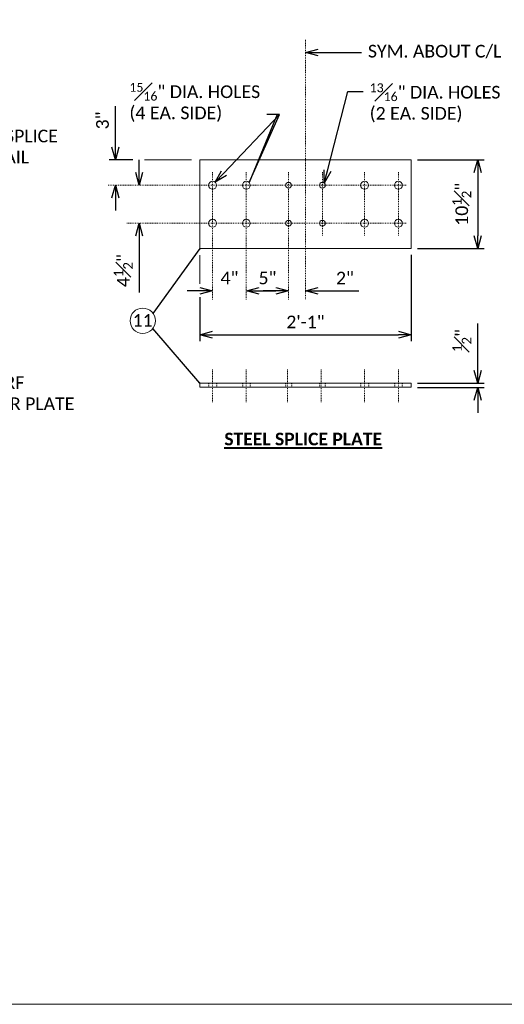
# Model space of a CAD drawing. Extents: x -5974 to 351486, y -5119268 to 204.
# Tile 2 of 9: x -1207 to -1150, y -2423 to -2306. Entities that reach past the tile are written whole.
import ezdxf
from ezdxf import colors
from ezdxf.entities.mleader import LeaderData, LeaderLine
from ezdxf.math import Vec2, Vec3

# ---------------------------------------------------------------- set-up
doc = ezdxf.new("R2010")
doc.units = 0
doc.header["$MEASUREMENT"] = 0
doc.linetypes.add('Wisdot2', pattern=[0.125, 0.0625, -0.0625])
doc.linetypes.add('Wisdot4', pattern=[0.28125, 0.125, -0.0625, 0.03125, -0.0625])
for name, color, linetype, lineweight in [('B_ANNO_DIM', 7, 'Continuous', 18), ('B_ANNO_TEXT_TITLE', 7, 'Continuous', 40), ('B_CNTR', 1, 'Wisdot4', 18), ('B_DETAIL_HIDDEN', 7, 'Wisdot2', 25), ('B_STEEL', 92, 'Continuous', 18)]:
    doc.layers.add(name, color=color, linetype=linetype, lineweight=lineweight)
doc.layers.add('B_ANNO_NOPLOT', color=47, linetype='Continuous', lineweight=18, plot=False)
doc.styles.add('Annotative', font='calibri.ttf', dxfattribs={"height": 0.0625})
doc.styles.get("Standard").update_dxf_attribs({"font": 'calibri.ttf'})
doc.styles.add('Subtitle', font='calibrib.ttf', dxfattribs={"height": 0.0625})
doc.dimstyles.new('Annotative', dxfattribs={"dimscale": 0, "dimtxt": 0.0625, "dimasz": 0.0625, "dimexe": 0.03125, "dimexo": 0.03125, "dimgap": 0.03125, "dimtad": 1, "dimdec": 4, "dimzin": 3, "dimdsep": 46, "dimlunit": 4, "dimtxsty": 'Standard', "dimblk": 'OPEN30', "dimcen": 0.03125, "dimaunit": 1, "dimadec": 0, "dimazin": 3, "dimtfac": 0.75, "dimtdec": 4, "dimtofl": 0, "dimtmove": 0, "dimatfit": 3, "dimldrblk": 'OPEN30', "dimfxl": 1, "dimtfill": 1, "dimfrac": 1, "dimtolj": 1, "dimtzin": 0, "dimarcsym": 0})

# ---------------------------------------------------------------- blocks, each defined once
blk = doc.blocks.new('_Open30')
at = {"color": 0, "linetype": 'ByBlock', "lineweight": -2}
for p, q in [((-1, 0.268), (0, 0)), ((0, 0), (-1, -0.268)), ((0, 0), (-1, 0))]:
    blk.add_line(p, q, dxfattribs=at)
blk = doc.blocks.new('*D122')
at = {"layer": 'B_ANNO_DIM', "color": 0, "lineweight": -2, "transparency": 16777216}
for p, q in [((165.98, 75.03), (165.98, 80.59)), ((158.84, 73.53), (166.73, 73.53)), ((158.84, 73.02), (166.73, 73.02)), ((165.98, 71.52), (165.98, 70.02))]:
    blk.add_line(p, q, dxfattribs=at)
at = {"layer": 'Defpoints', "color": 0, "transparency": 16777216}
for p in [(158.09, 73.53), (165.98, 73.53), (158.09, 73.02)]:
    blk.add_point(p, dxfattribs=at)
at = {"layer": 'B_ANNO_DIM', "color": 0, "lineweight": -2, "transparency": 16777216, "xscale": 1.5, "yscale": 1.5, "zscale": 1.5}
for p, rotation in [((165.98, 73.53), 270), ((165.98, 73.02), 90)]:
    blk.add_blockref('_Open30', p, dxfattribs=dict(at, rotation=rotation))
at = {"layer": 'B_ANNO_DIM', "color": 0, "transparency": 16777216, "insert": (164.1, 78.56), "char_height": 1.5, "attachment_point": 5, "rotation": 90, "bg_fill": 3, "box_fill_scale": 1.25, "bg_fill_color": 256, "bg_fill_true_color": 13158600, "bg_fill_transparency": 0}
blk.add_mtext('\\A1;{\\H0.75x;\\S1#2;}"', dxfattribs=at)
blk = doc.blocks.new('*D98')
at = {"layer": 'B_ANNO_DIM', "color": 0, "lineweight": -2, "transparency": 16777216}
for p, q in [((158.84, 99.94), (166.73, 99.94)), ((165.98, 98.44), (165.98, 90.94)), ((158.84, 89.44), (166.73, 89.44))]:
    blk.add_line(p, q, dxfattribs=at)
at = {"layer": 'Defpoints', "color": 0, "transparency": 16777216}
for p in [(158.09, 99.94), (158.09, 89.44), (165.98, 89.44)]:
    blk.add_point(p, dxfattribs=at)
at = {"layer": 'B_ANNO_DIM', "color": 0, "lineweight": -2, "transparency": 16777216, "xscale": 1.5, "yscale": 1.5, "zscale": 1.5}
for p, rotation in [((165.98, 99.94), 90), ((165.98, 89.44), 270)]:
    blk.add_blockref('_Open30', p, dxfattribs=dict(at, rotation=rotation))
at = {"layer": 'B_ANNO_DIM', "color": 0, "transparency": 16777216, "insert": (164.09, 94.69), "char_height": 1.5, "attachment_point": 5, "rotation": 90, "bg_fill": 3, "box_fill_scale": 1.25, "bg_fill_color": 256, "bg_fill_true_color": 13158600, "bg_fill_transparency": 0}
blk.add_mtext('\\A1;10{\\H0.75x;\\S1#2;}"', dxfattribs=at)
blk = doc.blocks.new('*D99')
at = {"layer": 'B_ANNO_DIM', "color": 0, "lineweight": -2, "transparency": 16777216}
for p, q in [((123.08, 101.44), (123.08, 106.29)), ((125.15, 99.94), (122.33, 99.94)), ((123.08, 95.44), (123.08, 93.94))]:
    blk.add_line(p, q, dxfattribs=at)
at = {"layer": 'Defpoints', "color": 0, "transparency": 16777216}
for p in [(125.9, 99.94), (123.08, 96.94), (123.08, 96.94)]:
    blk.add_point(p, dxfattribs=at)
at = {"layer": 'B_ANNO_DIM', "color": 0, "lineweight": -2, "transparency": 16777216, "xscale": 1.5, "yscale": 1.5, "zscale": 1.5}
for p, rotation in [((123.08, 99.94), 270), ((123.08, 96.94), 90)]:
    blk.add_blockref('_Open30', p, dxfattribs=dict(at, rotation=rotation))
at = {"layer": 'B_ANNO_DIM', "color": 0, "transparency": 16777216, "insert": (121.56, 104.61), "char_height": 1.5, "attachment_point": 5, "rotation": 90, "bg_fill": 3, "box_fill_scale": 1.25, "bg_fill_color": 256, "bg_fill_true_color": 13158600, "bg_fill_transparency": 0}
blk.add_mtext('\\A1;3"', dxfattribs=at)
blk = doc.blocks.new('*D100')
at = {"layer": 'B_ANNO_DIM', "color": 0, "lineweight": -2, "transparency": 16777216}
for p, q in [((125.9, 98.44), (125.9, 99.94)), ((125.9, 90.94), (125.9, 84.24))]:
    blk.add_line(p, q, dxfattribs=at)
at = {"layer": 'Defpoints', "color": 0, "transparency": 16777216}
for p in [(125.9, 96.94), (125.9, 92.44), (125.9, 92.44)]:
    blk.add_point(p, dxfattribs=at)
at = {"layer": 'B_ANNO_DIM', "color": 0, "lineweight": -2, "transparency": 16777216, "xscale": 1.5, "yscale": 1.5, "zscale": 1.5}
for p, rotation in [((125.9, 96.94), 270), ((125.9, 92.44), 90)]:
    blk.add_blockref('_Open30', p, dxfattribs=dict(at, rotation=rotation))
at = {"layer": 'B_ANNO_DIM', "color": 0, "transparency": 16777216, "insert": (124.01, 86.84), "char_height": 1.5, "attachment_point": 5, "rotation": 90, "bg_fill": 3, "box_fill_scale": 1.25, "bg_fill_color": 256, "bg_fill_true_color": 13158600, "bg_fill_transparency": 0}
blk.add_mtext('\\A1;4{\\H0.75x;\\S1#2;}"', dxfattribs=at)
blk = doc.blocks.new('*D101')
at = {"layer": 'B_ANNO_DIM', "color": 0, "lineweight": -2, "transparency": 16777216}
for p, q in [((158.09, 88.69), (158.09, 78.5)), ((133.09, 83.69), (133.09, 78.5)), ((134.59, 79.25), (156.59, 79.25))]:
    blk.add_line(p, q, dxfattribs=at)
at = {"layer": 'Defpoints', "color": 0, "transparency": 16777216}
for p in [(158.09, 89.44), (133.09, 84.44), (158.09, 79.25)]:
    blk.add_point(p, dxfattribs=at)
at = {"layer": 'B_ANNO_DIM', "color": 0, "lineweight": -2, "transparency": 16777216, "xscale": 1.5, "yscale": 1.5, "zscale": 1.5, "rotation": 180}
blk.add_blockref('_Open30', (133.09, 79.25), dxfattribs=at)
at = {"layer": 'B_ANNO_DIM', "color": 0, "lineweight": -2, "transparency": 16777216, "xscale": 1.5, "yscale": 1.5, "zscale": 1.5}
blk.add_blockref('_Open30', (158.09, 79.25), dxfattribs=at)
at = {"layer": 'B_ANNO_DIM', "color": 0, "transparency": 16777216, "insert": (145.59, 80.76), "char_height": 1.5, "attachment_point": 5, "bg_fill": 3, "box_fill_scale": 1.25, "bg_fill_color": 256, "bg_fill_true_color": 13158600, "bg_fill_transparency": 0}
blk.add_mtext('\\A1;2\'-1"', dxfattribs=at)
blk = doc.blocks.new('*D102')
at = {"layer": 'B_ANNO_DIM', "color": 0, "lineweight": -2, "transparency": 16777216}
for p, q in [((133.09, 84.44), (131.59, 84.44)), ((140.09, 84.44), (141.59, 84.44))]:
    blk.add_line(p, q, dxfattribs=at)
at = {"layer": 'B_ANNO_DIM', "color": 0, "lineweight": -2, "transparency": 16777216, "xscale": 1.5, "yscale": 1.5, "zscale": 1.5}
blk.add_blockref('_Open30', (134.59, 84.44), dxfattribs=at)
at = {"layer": 'B_ANNO_DIM', "color": 0, "lineweight": -2, "transparency": 16777216, "xscale": 1.5, "yscale": 1.5, "zscale": 1.5, "rotation": 180}
blk.add_blockref('_Open30', (138.59, 84.44), dxfattribs=at)
at = {"layer": 'B_ANNO_DIM', "color": 0, "transparency": 16777216, "insert": (136.59, 85.95), "char_height": 1.5, "attachment_point": 5, "bg_fill": 3, "box_fill_scale": 1.25, "bg_fill_color": 256, "bg_fill_true_color": 13158600, "bg_fill_transparency": 0}
blk.add_mtext('\\A1;4"', dxfattribs=at)
at = {"layer": 'Defpoints', "color": 0, "transparency": 16777216}
for p in [(134.59, 84.44), (138.59, 84.44), (138.59, 84.44)]:
    blk.add_point(p, dxfattribs=at)
blk = doc.blocks.new('*D103')
at = {"layer": 'B_ANNO_DIM', "color": 0, "lineweight": -2, "transparency": 16777216}
blk.add_line((140.09, 84.44), (142.09, 84.44), dxfattribs=at)
at = {"layer": 'Defpoints', "color": 0, "transparency": 16777216}
for p in [(138.59, 84.44), (143.59, 84.44), (143.59, 84.44)]:
    blk.add_point(p, dxfattribs=at)
at = {"layer": 'B_ANNO_DIM', "color": 0, "lineweight": -2, "transparency": 16777216, "xscale": 1.5, "yscale": 1.5, "zscale": 1.5, "rotation": 180}
blk.add_blockref('_Open30', (138.59, 84.44), dxfattribs=at)
at = {"layer": 'B_ANNO_DIM', "color": 0, "lineweight": -2, "transparency": 16777216, "xscale": 1.5, "yscale": 1.5, "zscale": 1.5}
blk.add_blockref('_Open30', (143.59, 84.44), dxfattribs=at)
at = {"layer": 'B_ANNO_DIM', "color": 0, "transparency": 16777216, "insert": (141.09, 85.96), "char_height": 1.5, "attachment_point": 5, "bg_fill": 3, "box_fill_scale": 1.25, "bg_fill_color": 256, "bg_fill_true_color": 13158600, "bg_fill_transparency": 0}
blk.add_mtext('\\A1;5"', dxfattribs=at)
blk = doc.blocks.new('*D104')
at = {"layer": 'B_ANNO_DIM', "color": 0, "lineweight": -2, "transparency": 16777216}
for p, q in [((142.09, 84.44), (140.59, 84.44)), ((147.09, 84.44), (151.92, 84.44))]:
    blk.add_line(p, q, dxfattribs=at)
at = {"layer": 'Defpoints', "color": 0, "transparency": 16777216}
for p in [(143.59, 84.44), (145.59, 84.44), (145.59, 84.44)]:
    blk.add_point(p, dxfattribs=at)
at = {"layer": 'B_ANNO_DIM', "color": 0, "lineweight": -2, "transparency": 16777216, "xscale": 1.5, "yscale": 1.5, "zscale": 1.5}
blk.add_blockref('_Open30', (143.59, 84.44), dxfattribs=at)
at = {"layer": 'B_ANNO_DIM', "color": 0, "lineweight": -2, "transparency": 16777216, "xscale": 1.5, "yscale": 1.5, "zscale": 1.5, "rotation": 180}
blk.add_blockref('_Open30', (145.59, 84.44), dxfattribs=at)
at = {"layer": 'B_ANNO_DIM', "color": 0, "transparency": 16777216, "insert": (150.26, 85.95), "char_height": 1.5, "attachment_point": 5, "bg_fill": 3, "box_fill_scale": 1.25, "bg_fill_color": 256, "bg_fill_true_color": 13158600, "bg_fill_transparency": 0}
blk.add_mtext('\\A1;2"', dxfattribs=at)
blk = doc.blocks.new('INS_RAILTIMBERDET_BASE')
at = {"layer": 'B_ANNO_DIM'}
blk.add_circle((126.32114, 80.90421), 1.49739, dxfattribs=at)
at = {"layer": 'B_ANNO_NOPLOT', "flags": 128}
blk.add_lwpolyline([(0, 0), (0, 252), (323.92766, 252), (323.92766, 238.85516), (378, 238.85516), (378, 40.49961), (316.57075, 40.49961), (316.57075, 0)], close=True, dxfattribs=at)
at = {"layer": 'B_CNTR', "ltscale": 0.5}
for p, q in [((145.59003, 114.14544), (145.59003, 83.45241)), ((134.58503, 98.4748), (134.58503, 83.41191)), ((138.58503, 98.4748), (138.58503, 83.41191)), ((143.59003, 98.4748), (143.59003, 83.41191)), ((147.59003, 98.4748), (147.59003, 90.8998)), ((152.58503, 98.4748), (152.58503, 90.8998)), ((156.58503, 98.4748), (156.58503, 90.8998)), ((157.51003, 96.9398), (122.21645, 96.9398)), ((157.51003, 92.4398), (124.45671, 92.4398)), ((134.58503, 75.13352), (134.58503, 71.25352)), ((138.58503, 75.13352), (138.58503, 71.25352)), ((143.46003, 75.13352), (143.46003, 71.25352)), ((147.46003, 75.13352), (147.46003, 71.25352)), ((152.58503, 75.13352), (152.58503, 71.25352)), ((156.58503, 75.13352), (156.58503, 71.25352))]:
    blk.add_line(p, q, dxfattribs=at)
at = {"layer": 'B_DETAIL_HIDDEN', "color": 7, "ltscale": 0.15}
for p, q in [((134.12003, 73.52852), (134.12003, 73.03352)), ((135.05503, 73.52852), (135.05503, 73.03352)), ((138.12003, 73.52852), (138.12003, 73.03352)), ((139.05503, 73.52852), (139.05503, 73.03352)), ((143.24003, 73.52852), (143.24003, 73.03352)), ((143.93003, 73.52852), (143.93003, 73.03352)), ((147.24003, 73.52852), (147.24003, 73.03352)), ((147.93003, 73.52852), (147.93003, 73.03352)), ((152.12003, 73.52852), (152.12003, 73.03352)), ((153.05503, 73.52852), (153.05503, 73.03352)), ((156.12003, 73.52852), (156.12003, 73.03352)), ((157.05503, 73.52852), (157.05503, 73.03352))]:
    blk.add_line(p, q, dxfattribs=at)
at = {"layer": 'B_STEEL', "flags": 128}
for points in [[(158.09003, 89.4448), (133.09003, 89.4448), (133.09003, 99.9398), (158.09003, 99.9398), (158.09003, 89.4448)], [(133.09003, 73.52852), (158.09003, 73.52852), (158.09003, 73.03352), (133.09003, 73.03352), (133.09003, 73.52852)]]:
    blk.add_lwpolyline(points, dxfattribs=at)
at = {"layer": 'B_STEEL'}
for centre, radius in [((134.58803, 96.9408), 0.46875), ((138.58803, 96.9408), 0.46875), ((143.58803, 96.9408), 0.34375), ((147.58803, 96.9408), 0.34375), ((152.58803, 96.9408), 0.46875), ((156.58803, 96.9408), 0.46875), ((134.58803, 92.4408), 0.46875), ((138.58803, 92.4408), 0.46875), ((143.58803, 92.4408), 0.34375), ((147.58803, 92.4408), 0.34375), ((152.58803, 92.4408), 0.46875), ((156.58803, 92.4408), 0.46875)]:
    blk.add_circle(centre, radius, dxfattribs=at)
at = {"layer": 'B_ANNO_DIM', "insert": (126.31735, 80.94754), "char_height": 1.5, "width": 3.1892362, "attachment_point": 5, "style": 'Annotative'}
blk.add_mtext('11', dxfattribs=at)
at = {"layer": 'B_ANNO_TEXT_TITLE', "insert": (135.98195, 67.65331, -0.84225), "char_height": 1.5, "width": 40.5300435, "attachment_point": 1, "style": 'Subtitle'}
blk.add_mtext('{\\LSTEEL SPLICE PLATE}', dxfattribs=at)
at = {"layer": 'B_ANNO_DIM'}
for points in [[(133.09003, 89.4448), (127.53555, 81.78021)], [(133.09003, 73.52852), (127.51275, 79.99743)]]:
    blk.add_leader(points, dimstyle='Annotative', override={"dimscale": 0, "dimgap": 0.03125, "dimtad": 0}, dxfattribs=at)
ml = blk.add_multileader_mtext('Standard', dxfattribs=at)
ml.set_content('SYM. ABOUT C/L', color=256)
ml.set_leader_properties()
ml.set_arrow_properties(name='OPEN30')
ml.build(insert=Vec2(0, 0))
ml.multileader.update_dxf_attribs({"text_right_attachment_type": 3, "dogleg_length": 0.0625, "arrow_head_size": 1.5, "scale": 24})
ctx = ml.context
ctx.base_point, ctx.scale, ctx.char_height, ctx.arrow_head_size, ctx.landing_gap_size, ctx.plane_origin = Vec3(152.2323, 112.64842), 24, 1.5, 1.5, 0.75, Vec3(145.46759, 104.52081)
ctx.right_attachment = 3
notes = []
notes.append((ctx, [(0, (1, 1, 0), (150.7323, 112.64842), (1, 0), 1.5, [(0, [(145.59003, 112.64842), (150.41572, 112.64842), (150.55986, 112.64842)], 0, [])])]))
ctx.mtext.insert, ctx.mtext.flow_direction = Vec3(152.9823, 113.56054), 5
ml = blk.add_multileader_mtext('Standard', dxfattribs=at)
ml.set_content('\\A1;{\\H1x;11  SEE STEEL SPLICE\\P      PLATE DETAIL}', color=256)
ml.set_leader_properties()
ml.set_arrow_properties(name='OPEN30')
ml.build(insert=Vec2(0, 0))
ml.multileader.update_dxf_attribs({"text_right_attachment_type": 3, "dogleg_length": 0.0625, "arrow_head_size": 1.5, "scale": 24})
ctx = ml.context
ctx.base_point, ctx.scale, ctx.char_height, ctx.arrow_head_size, ctx.landing_gap_size, ctx.plane_origin = Vec3(95.95213, 102.76175), 24, 1.5, 1.5, 0.75, Vec3(89.4534, 94.63413)
ctx.right_attachment = 3
notes.append((ctx, [(0, (1, 1, 0), (94.45213, 102.76175), (1, 0), 1.5, [(0, [(88.94566, 87.2848), (94.40153, 102.76175), (96.2181, 102.76175)], 0, [])])]))
ctx.mtext.insert, ctx.mtext.flow_direction = Vec3(96.70213, 103.51521), 5
ml = blk.add_multileader_mtext('Standard', dxfattribs=at)
ml.set_content('\\A1;{\\H0.7x;\\S5#8;}" X 2\'-1{\\H0.7x;\\S1#2;}" KERF\\PON RAIL C/L FOR PLATE', color=256)
ml.set_leader_properties()
ml.set_arrow_properties(name='OPEN30')
ml.build(insert=Vec2(0, 0))
ml.multileader.update_dxf_attribs({"text_right_attachment_type": 3, "dogleg_length": 0.0625, "arrow_head_size": 1.5, "scale": 24})
ctx = ml.context
ctx.base_point, ctx.scale, ctx.char_height, ctx.arrow_head_size, ctx.landing_gap_size, ctx.plane_origin = Vec3(95.26158, 73.71644), 24, 1.5, 1.5, 0.75, Vec3(88.49687, 65.58882)
ctx.right_attachment = 3
notes.append((ctx, [(0, (1, 1, 0), (93.76158, 73.71644), (1, 0), 1.5, [(0, [(88.60018, 86.7898), (93.445, 73.71644), (93.58914, 73.71644)], 0, [])])]))
ctx.mtext.insert, ctx.mtext.flow_direction = Vec3(96.01158, 74.62855), 5
for ctx, leaders in notes:
    for number, flags, end, landing, length, lines in leaders:
        leader = LeaderData()
        leader.index, (leader.has_last_leader_line, leader.has_dogleg_vector, leader.attachment_direction) = number, flags
        leader.last_leader_point, leader.dogleg_vector, leader.dogleg_length = Vec3(end), Vec3(landing), length
        for number, points, colour, breaks in lines:
            line = LeaderLine()
            line.index, line.vertices, line.color, line.breaks = number, Vec3.list(points), colors.encode_raw_color(colour), breaks
            leader.lines.append(line)
        ctx.leaders.append(leader)
dim = blk.add_linear_dim(base=(123.07654, 96.9398), p1=(125.89962, 99.9398), p2=(123.07654, 96.9398), angle=90, dimstyle='Annotative', dxfattribs=at)
dim.commit()
dim.dimension.update_dxf_attribs({"geometry": '*D99', "text_midpoint": (123.07654, 104.61345), "dimtype": 128})
for base, p1, p2, picture, middle in [((165.97801, 89.4448), (158.09003, 99.9398), (158.09003, 89.4448), '*D98', (164.08512, 94.6923)), ((165.97801, 73.52852), (158.09003, 73.02352), (158.09003, 73.52852), '*D122', (164.09608, 78.55727))]:
    dim = blk.add_linear_dim(base=base, p1=p1, p2=p2, angle=90, dimstyle='Annotative', dxfattribs=at)
    dim.commit()
    dim.dimension.update_dxf_attribs({"geometry": picture, "text_midpoint": middle})
dim = blk.add_linear_dim(base=(125.89962, 92.4398), p1=(125.89962, 96.9398), p2=(125.89962, 92.4398), angle=90, dimstyle='Annotative', dxfattribs=at)
dim.commit()
dim.dimension.update_dxf_attribs({"geometry": '*D100', "text_midpoint": (124.01423, 86.83989)})
dim = blk.add_linear_dim(base=(158.09003, 79.24912), p1=(133.08503, 84.44429), p2=(158.09003, 89.4448), dimstyle='Annotative', dxfattribs=at)
dim.commit()
dim.dimension.update_dxf_attribs({"geometry": '*D101', "text_midpoint": (145.58753, 80.75662)})
ml = blk.add_multileader_mtext('Standard', dxfattribs=at)
ml.set_content('\\A1;{\\H0.7x;\\S13#16;}" DIA. HOLES\\P(2 EA. SIDE)', color=256)
ml.set_leader_properties()
ml.set_arrow_properties(name='OPEN30')
ml.build(insert=Vec2(0, 0))
ml.multileader.update_dxf_attribs({"text_right_attachment_type": 3, "dogleg_length": 0.0625, "arrow_head_size": 1.5, "scale": 24})
ctx = ml.context
ctx.base_point, ctx.scale, ctx.char_height, ctx.arrow_head_size, ctx.landing_gap_size, ctx.plane_origin = Vec3(152.43667, 108.05348), 24, 1.5, 1.5, 0.75, Vec3(145.67197, 99.92587)
ctx.right_attachment = 3
notes = []
notes.append((ctx, [(0, (1, 1, 0), (150.93667, 108.05348), (1, 0), 1.5, [(0, [(147.81185, 97.2017), (150.6201, 108.05348), (150.76423, 108.05348)], 0, [])])]))
ctx.mtext.insert, ctx.mtext.flow_direction = Vec3(153.18667, 109.00252), 5
for ctx, leaders in notes:
    for number, flags, end, landing, length, lines in leaders:
        leader = LeaderData()
        leader.index, (leader.has_last_leader_line, leader.has_dogleg_vector, leader.attachment_direction) = number, flags
        leader.last_leader_point, leader.dogleg_vector, leader.dogleg_length = Vec3(end), Vec3(landing), length
        for number, points, colour, breaks in lines:
            line = LeaderLine()
            line.index, line.vertices, line.color, line.breaks = number, Vec3.list(points), colors.encode_raw_color(colour), breaks
            leader.lines.append(line)
        ctx.leaders.append(leader)
blk.add_line((132.10002, 99.9398), (126.52887, 99.9398), dxfattribs=at)
dim = blk.add_linear_dim(base=(138.58503, 84.44429), p1=(134.58503, 84.44429), p2=(138.58503, 84.44429), dimstyle='Annotative', dxfattribs=at)
dim.commit()
dim.dimension.update_dxf_attribs({"geometry": '*D102', "text_midpoint": (136.58503, 85.94775)})
ml = blk.add_multileader_mtext('Standard', dxfattribs=at)
ml.set_content('\\A1;{\\H0.7x;\\S15#16;\\H1.42857x;" DIA. HOLES\\P(4 EA. SIDE)}', color=256)
ml.set_leader_properties()
ml.set_arrow_properties(name='OPEN30')
ml.build(insert=Vec2(0, 0))
ml.multileader.update_dxf_attribs({"text_right_attachment_type": 3, "dogleg_length": 0.0625, "arrow_head_size": 1.5, "scale": 24})
ctx = ml.context
ctx.base_point, ctx.scale, ctx.char_height, ctx.arrow_head_size, ctx.landing_gap_size, ctx.plane_origin = Vec3(123.99326, 108.10963), 24, 1.5, 1.5, 0.75, Vec3(137.81593, 99.37331)
ctx.right_attachment = 3
notes = []
notes.append((ctx, [(0, (1, 1, 0), (142.52417, 105.32951), (-1, 0), 1.5, [(1, [(134.90562, 97.28556), (142.52417, 105.32951), (142.24305, 105.32951), (138.93264, 97.25856), (142.52417, 105.32951)], 0, [])])]))
ctx.mtext.insert, ctx.mtext.flow_direction = Vec3(124.74326, 109.05866), 5
for ctx, leaders in notes:
    for number, flags, end, landing, length, lines in leaders:
        leader = LeaderData()
        leader.index, (leader.has_last_leader_line, leader.has_dogleg_vector, leader.attachment_direction) = number, flags
        leader.last_leader_point, leader.dogleg_vector, leader.dogleg_length = Vec3(end), Vec3(landing), length
        for number, points, colour, breaks in lines:
            line = LeaderLine()
            line.index, line.vertices, line.color, line.breaks = number, Vec3.list(points), colors.encode_raw_color(colour), breaks
            leader.lines.append(line)
        ctx.leaders.append(leader)
blk.add_line((133.09003, 88.65536), (133.09003, 85.26575), dxfattribs=at)
dim = blk.add_linear_dim(base=(143.59003, 84.44429), p1=(138.58503, 84.44429), p2=(143.59003, 84.44429), dimstyle='Annotative', dxfattribs=at)
dim.commit()
dim.dimension.update_dxf_attribs({"geometry": '*D103', "text_midpoint": (141.08753, 85.95525)})
dim = blk.add_linear_dim(base=(145.59003, 84.44429), p1=(143.59003, 84.44429), p2=(145.59003, 84.44429), dimstyle='Annotative', dxfattribs=at)
dim.commit()
dim.dimension.update_dxf_attribs({"geometry": '*D104', "text_midpoint": (150.25734, 85.95179)})

msp = doc.modelspace()

# ---------------------------------------------------------------- block references
msp.add_blockref('INS_RAILTIMBERDET_BASE', (-1318.86, -2422.61))

doc.saveas('drawing.dxf')
